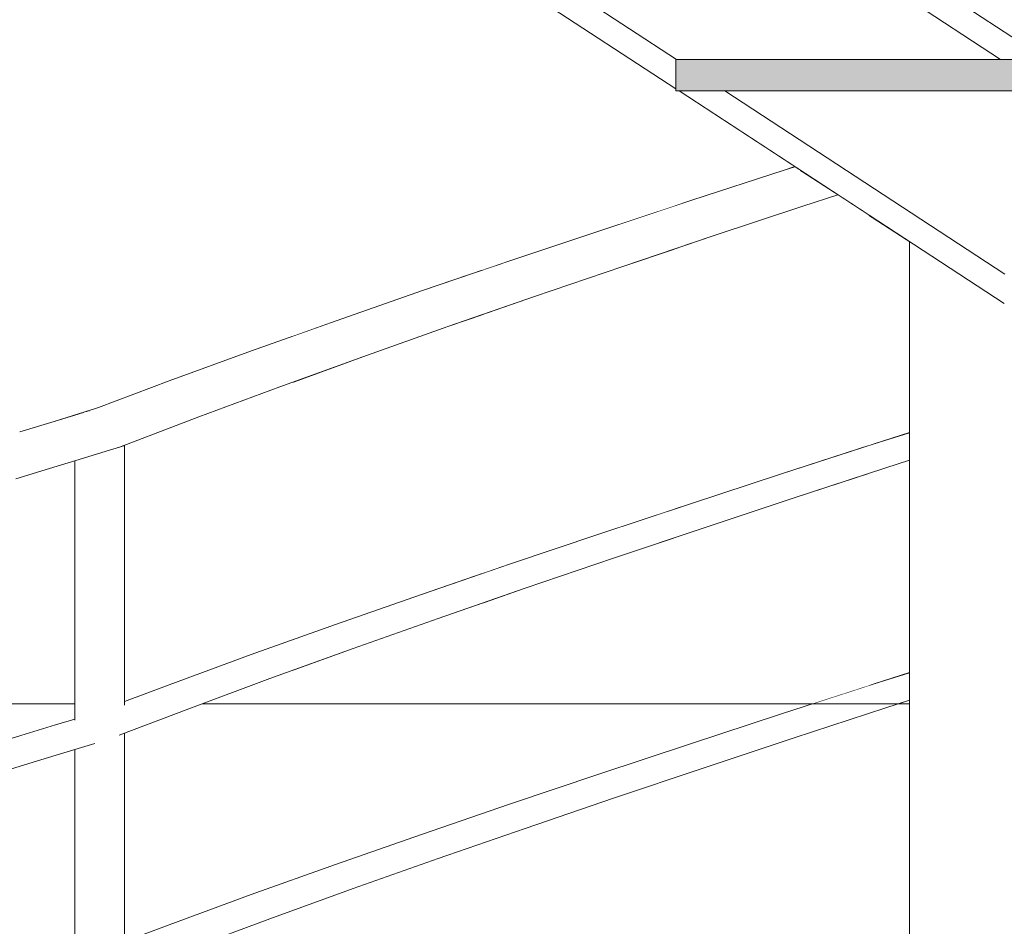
# Model space of a CAD drawing. Header units: millimetres. Extents: x 67877 to 166263, y -957 to 33454.
# Tile 49 of 98: x 81058 to 81838, y 10750 to 11467. Entities that reach past the tile are written whole.
import ezdxf

# ---------------------------------------------------------------- set-up
doc = ezdxf.new("R2010")
doc.units = ezdxf.units.MM
doc.linetypes.add('Wipeout_Contour', pattern=[1000, 0, -1000])
for name, color, linetype, lineweight in [('0_Nr_pióra__1', 7, 'Continuous', 13), ('0_Nr_pióra__103', 7, 'Continuous', 5), ('inw_schody zewnętrzne_Nr_pióra__103', 7, 'Continuous', 5)]:
    doc.layers.add(name, color=color, linetype=linetype, lineweight=lineweight)
doc.layers.add('inw_schody zewnętrzne', color=7, linetype='Continuous')

msp = doc.modelspace()

# ---------------------------------------------------------------- linework, layer by layer
at = {"layer": '0_Nr_pióra__103', "linetype": 'Continuous'}
for p, q in [((81256.492, 10755.823), (81322.377, 10779.661)), ((81176.778, 10751.023), (81241.688, 10774.861)), ((81192.285, 10731.984), (81256.492, 10755.823)), ((81141.464, 10737.652), (81176.778, 10751.023))]:
    msp.add_line(p, q, dxfattribs=at)
at = {"layer": 'inw_schody zewnętrzne_Nr_pióra__103', "linetype": 'Continuous'}
msp.add_line((81102.179, 10926.011), (80984.176, 10926.011), dxfattribs=at)

# ---------------------------------------------------------------- wipeouts: each hides what was drawn before it
at = {"linetype": 'Wipeout_Contour', "ltscale": 2308060.80028628}
msp.add_wipeout([(81032.664, 10892.694), (81044.798, 10892.694), (81071.228, 10900.92)], dxfattribs=at)
at = {"linetype": 'Wipeout_Contour', "ltscale": 2308918.766593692}
msp.add_wipeout([(81308.31, 10798.7), (81316.834, 10798.7), (81384.12, 10822.538)], dxfattribs=at)
at = {"linetype": 'Wipeout_Contour', "ltscale": 5387519.588729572}
msp.add_wipeout([(81317.816, 11582.705), (81274.472, 11611.045), (81274.472, 10926.011), (81424.357, 10926.011), (81424.357, 11513.044), (81320.407, 11581.011), (81317.816, 11581.011)], dxfattribs=at).dxf.layer = 'inw_schody zewnętrzne'

# ---------------------------------------------------------------- next in the draw order: wipeouts: each hides what was drawn before it
at = {"linetype": 'Wipeout_Contour', "ltscale": 2308075.162788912}
msp.add_wipeout([(81059.444, 10900.92), (81032.664, 10892.694), (81071.228, 10900.92)], dxfattribs=at)
at = {"linetype": 'Wipeout_Contour', "ltscale": 2308977.886158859}
msp.add_wipeout([(81308.31, 10798.7), (81384.12, 10822.538), (81376.488, 10822.538)], dxfattribs=at)
at = {"linetype": 'Wipeout_Contour', "ltscale": 3079230.52561231}
msp.add_wipeout([(81424.357, 10926.011), (81576.547, 10926.011), (81576.547, 11413.535), (81424.357, 11513.044)], dxfattribs=at).dxf.layer = 'inw_schody zewnętrzne'

# ---------------------------------------------------------------- next in the draw order: linework, layer by layer
at = {"layer": '0_Nr_pióra__103', "linetype": 'Continuous'}
msp.add_line((81241.688, 10774.861), (81308.31, 10798.7), dxfattribs=at)
at = {"layer": 'inw_schody zewnętrzne_Nr_pióra__103', "linetype": 'Continuous'}
msp.add_line((81424.357, 10926.011), (81274.472, 10926.011), dxfattribs=at)

# ---------------------------------------------------------------- next in the draw order: wipeouts: each hides what was drawn before it
at = {"linetype": 'Wipeout_Contour', "ltscale": 2308080.424977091}
msp.add_wipeout([(81075.111, 10881.506), (81044.798, 10892.694), (81048.618, 10873.28)], dxfattribs=at)
at = {"linetype": 'Wipeout_Contour', "ltscale": 2308999.476494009}
msp.add_wipeout([(81316.834, 10798.7), (81389.783, 10803.499), (81384.12, 10822.538)], dxfattribs=at)
at = {"linetype": 'Wipeout_Contour', "ltscale": 5389506.366283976}
msp.add_wipeout([(81576.547, 10926.011), (81730.391, 10926.011), (81730.391, 11312.945), (81580.406, 11411.011), (81577.816, 11411.011), (81577.816, 11412.705), (81576.547, 11413.535)], dxfattribs=at).dxf.layer = 'inw_schody zewnętrzne'

# ---------------------------------------------------------------- next in the draw order: linework, layer by layer
at = {"layer": 'inw_schody zewnętrzne_Nr_pióra__103', "linetype": 'Continuous'}
msp.add_line((81576.547, 10926.011), (81424.357, 10926.011), dxfattribs=at)

# ---------------------------------------------------------------- next in the draw order: wipeouts: each hides what was drawn before it
at = {"linetype": 'Wipeout_Contour', "ltscale": 3848962.256272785}
msp.add_wipeout([(81320.407, 11581.011), (81577.816, 11412.705), (81577.816, 11436.011), (81578.352, 11436.011), (81356.587, 11581.011)], dxfattribs=at)
at = {"linetype": 'Wipeout_Contour', "ltscale": 2308102.577539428}
msp.add_wipeout([(81071.228, 10900.92), (81044.798, 10892.694), (81075.111, 10881.506)], dxfattribs=at)
at = {"linetype": 'Wipeout_Contour', "ltscale": 2309123.63086321}
msp.add_wipeout([(81452.781, 10846.376), (81376.488, 10822.538), (81384.12, 10822.538)], dxfattribs=at)
at = {"linetype": 'Wipeout_Contour', "ltscale": 3080211.510682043}
msp.add_wipeout([(81762.816, 11291.744), (81730.391, 11312.945), (81730.391, 10926.011), (81762.816, 10926.011)], dxfattribs=at).dxf.layer = 'inw_schody zewnętrzne'

# ---------------------------------------------------------------- next in the draw order: wipeouts: each hides what was drawn before it
at = {"linetype": 'Wipeout_Contour', "ltscale": 3849509.45230518}
msp.add_wipeout([(81592.816, 11581.011), (81356.587, 11581.011), (81578.352, 11436.011), (81834.908, 11436.011), (81592.816, 11594.302)], dxfattribs=at)
at = {"linetype": 'Wipeout_Contour', "ltscale": 3850252.746304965}
msp.add_wipeout([(81616.587, 11411.011), (81580.406, 11411.011), (81837.816, 11242.705), (81837.816, 11266.011), (81838.352, 11266.011)], dxfattribs=at)
at = {"linetype": 'Wipeout_Contour', "ltscale": 2308141.13037368}
msp.add_wipeout([(81059.444, 10900.92), (81071.228, 10900.92), (81098.084, 10909.146)], dxfattribs=at)
at = {"linetype": 'Wipeout_Contour', "ltscale": 2309185.010536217}
msp.add_wipeout([(81446.058, 10846.376), (81376.488, 10822.538), (81452.781, 10846.376)], dxfattribs=at)

# ---------------------------------------------------------------- next in the draw order: linework, layer by layer
at = {"layer": '0_Nr_pióra__103', "linetype": 'Continuous'}
msp.add_line((81308.31, 10798.7), (81376.488, 10822.538), dxfattribs=at)

# ---------------------------------------------------------------- next in the draw order: wipeouts: each hides what was drawn before it
at = {"linetype": 'Wipeout_Contour', "ltscale": 3850799.903049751}
msp.add_wipeout([(81852.816, 11411.011), (81616.587, 11411.011), (81838.352, 11266.011), (82094.908, 11266.011), (81852.816, 11424.302)], dxfattribs=at)
at = {"linetype": 'Wipeout_Contour', "ltscale": 2308156.255049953}
msp.add_wipeout([(81059.444, 10900.92), (81098.084, 10909.146), (81086.656, 10909.146)], dxfattribs=at)
at = {"linetype": 'Wipeout_Contour', "ltscale": 2309142.333346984}
msp.add_wipeout([(81458.551, 10827.337), (81384.12, 10822.538), (81389.783, 10803.499)], dxfattribs=at)

# ---------------------------------------------------------------- next in the draw order: linework, layer by layer
at = {"layer": '0_Nr_pióra__103', "linetype": 'Continuous'}
for p, q in [((81032.664, 10892.694), (81059.444, 10900.92)), ((81322.377, 10779.661), (81389.783, 10803.499))]:
    msp.add_line(p, q, dxfattribs=at)

# ---------------------------------------------------------------- next in the draw order: wipeouts: each hides what was drawn before it
at = {"linetype": 'Wipeout_Contour', "ltscale": 13091125.81737819}
msp.add_wipeout([(81072.816, 11957.959), (81072.816, 11934.302), (81314.908, 11776.011), (81332.816, 11776.011), (81332.816, 11764.302), (81574.908, 11606.011), (81592.816, 11606.011), (81592.816, 11594.302), (81834.908, 11436.011), (81852.816, 11436.011), (81852.816, 11424.302), (82094.908, 11266.011), (82112.816, 11266.011), (82112.816, 11254.302), (82354.908, 11096.011), (82372.816, 11096.011), (82372.816, 11107.959)], dxfattribs=at)
at = {"linetype": 'Wipeout_Contour', "ltscale": 2308160.518460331}
msp.add_wipeout([(81071.228, 10900.92), (81075.111, 10881.506), (81102.028, 10889.732)], dxfattribs=at)
at = {"linetype": 'Wipeout_Contour', "ltscale": 2309204.918913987}
msp.add_wipeout([(81452.781, 10846.376), (81384.12, 10822.538), (81458.551, 10827.337)], dxfattribs=at)

# ---------------------------------------------------------------- next in the draw order: hatches: boundary and pattern name
at = {"layer": '0_Nr_pióra__1', "linetype": 'Continuous'}
msp.add_hatch(color=256, dxfattribs=at).paths.add_polyline_path([(81852.816, 11411.011), (81852.816, 11436.011), (81577.816, 11436.011), (81577.816, 11411.011)])

# ---------------------------------------------------------------- next in the draw order: linework, layer by layer
at = {"layer": '0_Nr_pióra__103', "linetype": 'Continuous'}
for p, q in [((81834.908, 11436.011), (81592.816, 11594.302)), ((81577.816, 11412.705), (81320.406, 11581.011)), ((81578.352, 11436.011), (81356.587, 11581.011)), ((81577.816, 11436.011), (81577.816, 11411.011)), ((81852.816, 11436.011), (81577.816, 11436.011)), ((81852.816, 11411.011), (81577.816, 11411.011)), ((81048.618, 10873.28), (81075.111, 10881.506))]:
    msp.add_line(p, q, dxfattribs=at)

# ---------------------------------------------------------------- next in the draw order: wipeouts: each hides what was drawn before it
at = {"linetype": 'Wipeout_Contour', "ltscale": 2308077.053077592}
msp.add_wipeout([(81031.541, 11132.987), (81049.741, 11132.987), (81076.116, 11141.213)], dxfattribs=at)
at = {"linetype": 'Wipeout_Contour', "ltscale": 2308323.722904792}
msp.add_wipeout([(81133.901, 11129.899), (81133.906, 11127.863), (81136.089, 11128.52)], dxfattribs=at)
at = {"linetype": 'Wipeout_Contour', "ltscale": 2308183.034307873}
msp.add_wipeout([(81071.228, 10900.92), (81102.028, 10889.732), (81098.084, 10909.146)], dxfattribs=at)
at = {"linetype": 'Wipeout_Contour', "ltscale": 2309332.476784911}
msp.add_wipeout([(81446.058, 10846.376), (81452.781, 10846.376), (81522.654, 10870.214)], dxfattribs=at)

# ---------------------------------------------------------------- next in the draw order: wipeouts: each hides what was drawn before it
at = {"linetype": 'Wipeout_Contour', "ltscale": 2308085.655460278}
msp.add_wipeout([(81058.44, 11141.213), (81031.541, 11132.987), (81076.116, 11141.213)], dxfattribs=at)
at = {"linetype": 'Wipeout_Contour', "ltscale": 3077773.177008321}
msp.add_wipeout([(81137.514, 11129.042), (81136.597, 11129.042), (81137.166, 10918.071), (81138.242, 11129.32)], dxfattribs=at)
at = {"linetype": 'Wipeout_Contour', "ltscale": 3077627.650086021}
msp.add_wipeout([(81108.367, 10913.755), (81086.656, 10909.146), (81098.084, 10909.146), (81118.022, 10915.149)], dxfattribs=at)
at = {"linetype": 'Wipeout_Contour', "ltscale": 2309395.969866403}
msp.add_wipeout([(81446.058, 10846.376), (81522.654, 10870.214), (81516.856, 10870.214)], dxfattribs=at)

# ---------------------------------------------------------------- next in the draw order: linework, layer by layer
at = {"layer": '0_Nr_pióra__103', "linetype": 'Continuous'}
msp.add_line((81376.488, 10822.538), (81446.058, 10846.376), dxfattribs=at)

# ---------------------------------------------------------------- next in the draw order: wipeouts: each hides what was drawn before it
at = {"linetype": 'Wipeout_Contour', "ltscale": 2308106.416065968}
msp.add_wipeout([(81081.941, 11112.092), (81049.741, 11132.987), (81055.472, 11103.866)], dxfattribs=at)
at = {"linetype": 'Wipeout_Contour', "ltscale": 3077779.55056985}
msp.add_wipeout([(81137.186, 10921.966), (81141.464, 10924.914), (81141.464, 11130.551), (81138.242, 11129.32)], dxfattribs=at)
at = {"linetype": 'Wipeout_Contour', "ltscale": 3077615.564608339}
msp.add_wipeout([(81086.656, 10909.146), (81108.367, 10913.755), (81102.179, 10912.848), (81102.179, 10913.774)], dxfattribs=at)
at = {"linetype": 'Wipeout_Contour', "ltscale": 2309350.456764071}
msp.add_wipeout([(81452.781, 10846.376), (81458.551, 10827.337), (81528.517, 10851.176)], dxfattribs=at)

# ---------------------------------------------------------------- next in the draw order: linework, layer by layer
at = {"layer": '0_Nr_pióra__103', "linetype": 'Continuous'}
for p, q in [((81059.444, 10900.92), (81086.656, 10909.146)), ((81389.783, 10803.499), (81458.551, 10827.337))]:
    msp.add_line(p, q, dxfattribs=at)

# ---------------------------------------------------------------- next in the draw order: wipeouts: each hides what was drawn before it
at = {"linetype": 'Wipeout_Contour', "ltscale": 2308126.822693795}
msp.add_wipeout([(81076.116, 11141.213), (81049.741, 11132.987), (81081.941, 11112.092)], dxfattribs=at)
at = {"linetype": 'Wipeout_Contour', "ltscale": 3077825.228384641}
msp.add_wipeout([(81137.186, 10921.966), (81187.023, 10941.023), (81141.464, 10926.188), (81141.464, 10924.914)], dxfattribs=at)
at = {"linetype": 'Wipeout_Contour', "ltscale": 3077652.017506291}
msp.add_wipeout([(81098.084, 10909.146), (81102.028, 10889.732), (81118.021, 10894.54), (81118.044, 10902.014)], dxfattribs=at)
at = {"linetype": 'Wipeout_Contour', "ltscale": 2309414.148412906}
msp.add_wipeout([(81452.781, 10846.376), (81528.517, 10851.176), (81522.654, 10870.214)], dxfattribs=at)

# ---------------------------------------------------------------- next in the draw order: linework, layer by layer
at = {"layer": '0_Nr_pióra__103', "linetype": 'Continuous'}
for p, q in [((81075.111, 10881.506), (81102.028, 10889.732)), ((81102.028, 10889.732), (81118.021, 10894.54)), ((81102.179, 10722.848), (81102.179, 10889.778))]:
    msp.add_line(p, q, dxfattribs=at)

# ---------------------------------------------------------------- next in the draw order: wipeouts: each hides what was drawn before it
at = {"linetype": 'Wipeout_Contour', "ltscale": 2308157.396088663}
msp.add_wipeout([(81058.44, 11141.213), (81076.116, 11141.213), (81102.913, 11149.439)], dxfattribs=at)
at = {"linetype": 'Wipeout_Contour', "ltscale": 3077864.451319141}
msp.add_wipeout([(81141.464, 10927.652), (81141.464, 10926.188), (81187.023, 10941.023), (81176.778, 10941.023)], dxfattribs=at)
at = {"linetype": 'Wipeout_Contour', "ltscale": 2308379.650617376}
msp.add_wipeout([(81137.166, 10918.071), (81137.212, 10900.966), (81192.285, 10921.984)], dxfattribs=at)
at = {"linetype": 'Wipeout_Contour', "ltscale": 2308245.990152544}
msp.add_wipeout([(81098.084, 10909.146), (81118.044, 10902.014), (81118.022, 10915.149)], dxfattribs=at)
at = {"linetype": 'Wipeout_Contour', "ltscale": 2309544.810664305}
msp.add_wipeout([(81516.856, 10870.214), (81522.654, 10870.214), (81593.572, 10894.052)], dxfattribs=at)

# ---------------------------------------------------------------- next in the draw order: linework, layer by layer
at = {"layer": '0_Nr_pióra__103', "linetype": 'Continuous'}
for p, q in [((81086.656, 10909.146), (81102.179, 10913.774)), ((81141.464, 10734.914), (81141.464, 10902.588))]:
    msp.add_line(p, q, dxfattribs=at)

# ---------------------------------------------------------------- next in the draw order: wipeouts: each hides what was drawn before it
at = {"linetype": 'Wipeout_Contour', "ltscale": 2308166.933705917}
msp.add_wipeout([(81058.44, 11141.213), (81102.913, 11149.439), (81085.772, 11149.439)], dxfattribs=at)
at = {"linetype": 'Wipeout_Contour', "ltscale": 3077870.898982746}
msp.add_wipeout([(81137.186, 10921.966), (81137.166, 10918.071), (81192.285, 10921.984), (81187.023, 10941.023)], dxfattribs=at)
at = {"linetype": 'Wipeout_Contour', "ltscale": 2308266.702333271}
msp.add_wipeout([(81118.085, 10915.158), (81118.022, 10915.149), (81118.044, 10902.014)], dxfattribs=at)
at = {"linetype": 'Wipeout_Contour', "ltscale": 2309610.265262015}
msp.add_wipeout([(81588.714, 10894.052), (81516.856, 10870.214), (81593.572, 10894.052)], dxfattribs=at)

# ---------------------------------------------------------------- next in the draw order: linework, layer by layer
at = {"layer": '0_Nr_pióra__103', "linetype": 'Continuous'}
for p, q in [((81141.464, 10924.914), (81141.464, 11130.551)), ((81446.058, 10846.376), (81516.856, 10870.214))]:
    msp.add_line(p, q, dxfattribs=at)

# ---------------------------------------------------------------- next in the draw order: wipeouts: each hides what was drawn before it
at = {"linetype": 'Wipeout_Contour', "ltscale": 2308186.407770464}
msp.add_wipeout([(81076.116, 11141.213), (81081.941, 11112.092), (81108.83, 11120.318)], dxfattribs=at)
at = {"linetype": 'Wipeout_Contour', "ltscale": 2308528.828520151}
msp.add_wipeout([(81176.778, 10941.023), (81187.023, 10941.023), (81251.083, 10964.861)], dxfattribs=at)
at = {"linetype": 'Wipeout_Contour', "ltscale": 2309562.024647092}
msp.add_wipeout([(81599.515, 10875.014), (81522.654, 10870.214), (81528.517, 10851.176)], dxfattribs=at)

# ---------------------------------------------------------------- next in the draw order: linework, layer by layer
at = {"layer": '0_Nr_pióra__103', "linetype": 'Continuous'}
for p, q in [((81055.472, 11103.866), (81081.941, 11112.092)), ((81458.551, 10827.337), (81528.517, 10851.176))]:
    msp.add_line(p, q, dxfattribs=at)

# ---------------------------------------------------------------- next in the draw order: wipeouts: each hides what was drawn before it
at = {"linetype": 'Wipeout_Contour', "ltscale": 2308207.144100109}
msp.add_wipeout([(81076.116, 11141.213), (81108.83, 11120.318), (81102.913, 11149.439)], dxfattribs=at)
at = {"linetype": 'Wipeout_Contour', "ltscale": 2308583.016284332}
msp.add_wipeout([(81176.778, 10941.023), (81251.083, 10964.861), (81241.688, 10964.861)], dxfattribs=at)
at = {"linetype": 'Wipeout_Contour', "ltscale": 2309626.670283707}
msp.add_wipeout([(81522.654, 10870.214), (81599.515, 10875.014), (81593.572, 10894.052)], dxfattribs=at)

# ---------------------------------------------------------------- next in the draw order: linework, layer by layer
at = {"layer": '0_Nr_pióra__103', "linetype": 'Continuous'}
msp.add_line((81141.464, 10927.652), (81176.778, 10941.023), dxfattribs=at)

# ---------------------------------------------------------------- next in the draw order: wipeouts: each hides what was drawn before it
at = {"linetype": 'Wipeout_Contour', "ltscale": 3077643.352281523}
msp.add_wipeout([(81085.772, 11149.439), (81102.913, 11149.439), (81123.518, 11155.654), (81104.326, 11152.876)], dxfattribs=at)
at = {"linetype": 'Wipeout_Contour', "ltscale": 2308549.41271377}
msp.add_wipeout([(81187.023, 10941.023), (81192.285, 10921.984), (81256.492, 10945.823)], dxfattribs=at)
at = {"linetype": 'Wipeout_Contour', "ltscale": 2309760.13055203}
msp.add_wipeout([(81665.369, 10917.891), (81588.714, 10894.052), (81593.572, 10894.052)], dxfattribs=at)

# ---------------------------------------------------------------- next in the draw order: linework, layer by layer
at = {"layer": '0_Nr_pióra__103', "linetype": 'Continuous'}
msp.add_line((81137.212, 10900.966), (81192.285, 10921.984), dxfattribs=at)
at = {"layer": 'inw_schody zewnętrzne_Nr_pióra__103', "linetype": 'Continuous'}
msp.add_line((81274.472, 10926.011), (81203.131, 10926.011), dxfattribs=at)

# ---------------------------------------------------------------- next in the draw order: wipeouts: each hides what was drawn before it
at = {"linetype": 'Wipeout_Contour', "ltscale": 3847037.020904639}
msp.add_wipeout([(81109.693, 11156.548), (81085.772, 11149.439), (81104.326, 11152.876), (81102.179, 11152.562), (81102.179, 11152.669)], dxfattribs=at)
at = {"linetype": 'Wipeout_Contour', "ltscale": 2308607.805746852}
msp.add_wipeout([(81187.023, 10941.023), (81256.492, 10945.823), (81251.083, 10964.861)], dxfattribs=at)
at = {"linetype": 'Wipeout_Contour', "ltscale": 2309827.389938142}
msp.add_wipeout([(81661.462, 10917.891), (81588.714, 10894.052), (81665.369, 10917.891)], dxfattribs=at)

# ---------------------------------------------------------------- next in the draw order: linework, layer by layer
at = {"layer": '0_Nr_pióra__103', "linetype": 'Continuous'}
for p, q in [((81058.44, 11141.213), (81085.772, 11149.439)), ((81516.856, 10870.214), (81588.714, 10894.052))]:
    msp.add_line(p, q, dxfattribs=at)

# ---------------------------------------------------------------- next in the draw order: wipeouts: each hides what was drawn before it
at = {"linetype": 'Wipeout_Contour', "ltscale": 2308266.247500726}
msp.add_wipeout([(81113.454, 11157.666), (81110.472, 11156.779), (81121.822, 11157.666)], dxfattribs=at)
at = {"linetype": 'Wipeout_Contour', "ltscale": 3077684.449476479}
msp.add_wipeout([(81102.913, 11149.439), (81108.83, 11120.318), (81123.501, 11124.732), (81123.545, 11136.43)], dxfattribs=at)
at = {"linetype": 'Wipeout_Contour', "ltscale": 2308724.304483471}
msp.add_wipeout([(81241.688, 10964.861), (81251.083, 10964.861), (81316.834, 10988.7)], dxfattribs=at)
at = {"linetype": 'Wipeout_Contour', "ltscale": 2309776.536805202}
msp.add_wipeout([(81671.377, 10898.852), (81593.572, 10894.052), (81599.515, 10875.014)], dxfattribs=at)

# ---------------------------------------------------------------- next in the draw order: linework, layer by layer
at = {"layer": '0_Nr_pióra__103', "linetype": 'Continuous'}
for p, q in [((81108.83, 11120.318), (81123.501, 11124.732)), ((81123.501, 11124.732), (81138.242, 11129.32)), ((81081.941, 11112.092), (81108.83, 11120.318)), ((81102.179, 10912.848), (81102.179, 11118.284)), ((81528.517, 10851.176), (81599.515, 10875.014))]:
    msp.add_line(p, q, dxfattribs=at)

# ---------------------------------------------------------------- next in the draw order: wipeouts: each hides what was drawn before it
at = {"linetype": 'Wipeout_Contour', "ltscale": 2308269.406289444}
msp.add_wipeout([(81123.518, 11155.654), (81102.913, 11149.439), (81123.545, 11136.43)], dxfattribs=at)
at = {"linetype": 'Wipeout_Contour', "ltscale": 2308781.02877124}
msp.add_wipeout([(81241.688, 10964.861), (81316.834, 10988.7), (81308.31, 10988.7)], dxfattribs=at)
at = {"linetype": 'Wipeout_Contour', "ltscale": 2309841.982062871}
msp.add_wipeout([(81665.369, 10917.891), (81593.572, 10894.052), (81671.377, 10898.852)], dxfattribs=at)

# ---------------------------------------------------------------- next in the draw order: linework, layer by layer
at = {"layer": '0_Nr_pióra__103', "linetype": 'Continuous'}
msp.add_line((81176.778, 10941.023), (81241.688, 10964.861), dxfattribs=at)

# ---------------------------------------------------------------- next in the draw order: wipeouts: each hides what was drawn before it
at = {"linetype": 'Wipeout_Contour', "ltscale": 3077702.928756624}
msp.add_wipeout([(81111.858, 11157.666), (81121.822, 11157.666), (81128.099, 11161.773), (81113.811, 11159.015)], dxfattribs=at)
at = {"linetype": 'Wipeout_Contour', "ltscale": 2308744.305902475}
msp.add_wipeout([(81251.083, 10964.861), (81256.492, 10945.823), (81322.377, 10969.661)], dxfattribs=at)
at = {"linetype": 'Wipeout_Contour', "ltscale": 2309977.92734788}
msp.add_wipeout([(81661.462, 10917.891), (81665.369, 10917.891), (81737.873, 10941.729)], dxfattribs=at)

# ---------------------------------------------------------------- next in the draw order: linework, layer by layer
at = {"layer": '0_Nr_pióra__103', "linetype": 'Continuous'}
msp.add_line((81192.285, 10921.984), (81256.492, 10945.823), dxfattribs=at)

# ---------------------------------------------------------------- next in the draw order: wipeouts: each hides what was drawn before it
at = {"linetype": 'Wipeout_Contour', "ltscale": 3077843.313976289}
msp.add_wipeout([(81176.848, 11181.504), (81120.854, 11160.375), (81125.653, 11161.301), (81192.215, 11181.504)], dxfattribs=at)
at = {"linetype": 'Wipeout_Contour', "ltscale": 2308804.244152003}
msp.add_wipeout([(81251.083, 10964.861), (81322.377, 10969.661), (81316.834, 10988.7)], dxfattribs=at)
at = {"linetype": 'Wipeout_Contour', "ltscale": 2310046.830366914}
msp.add_wipeout([(81661.462, 10917.891), (81737.873, 10941.729), (81734.926, 10941.729)], dxfattribs=at)

# ---------------------------------------------------------------- next in the draw order: linework, layer by layer
at = {"layer": '0_Nr_pióra__103', "linetype": 'Continuous'}
for p, q in [((81085.772, 11149.439), (81120.854, 11160.375)), ((81588.714, 10894.052), (81661.462, 10917.891))]:
    msp.add_line(p, q, dxfattribs=at)

# ---------------------------------------------------------------- next in the draw order: wipeouts: each hides what was drawn before it
at = {"linetype": 'Wipeout_Contour', "ltscale": 2308546.780512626}
msp.add_wipeout([(81176.848, 11181.504), (81192.215, 11181.504), (81256.136, 11205.342)], dxfattribs=at)
at = {"linetype": 'Wipeout_Contour', "ltscale": 2308924.719989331}
msp.add_wipeout([(81308.31, 10988.7), (81316.834, 10988.7), (81384.12, 11012.538)], dxfattribs=at)
at = {"linetype": 'Wipeout_Contour', "ltscale": 2309993.485941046}
msp.add_wipeout([(81665.369, 10917.891), (81671.377, 10898.852), (81743.933, 10922.69)], dxfattribs=at)

# ---------------------------------------------------------------- next in the draw order: linework, layer by layer
at = {"layer": '0_Nr_pióra__103', "linetype": 'Continuous'}
msp.add_line((81599.515, 10875.014), (81671.377, 10898.852), dxfattribs=at)

# ---------------------------------------------------------------- next in the draw order: wipeouts: each hides what was drawn before it
at = {"linetype": 'Wipeout_Contour', "ltscale": 2308596.246742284}
msp.add_wipeout([(81176.848, 11181.504), (81256.136, 11205.342), (81242.043, 11205.342)], dxfattribs=at)
at = {"linetype": 'Wipeout_Contour', "ltscale": 2308983.845533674}
msp.add_wipeout([(81308.31, 10988.7), (81384.12, 11012.538), (81376.488, 11012.538)], dxfattribs=at)
at = {"linetype": 'Wipeout_Contour', "ltscale": 2310059.574598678}
msp.add_wipeout([(81665.369, 10917.891), (81743.933, 10922.69), (81737.873, 10941.729)], dxfattribs=at)

# ---------------------------------------------------------------- next in the draw order: linework, layer by layer
at = {"layer": '0_Nr_pióra__103', "linetype": 'Continuous'}
for p, q in [((81120.854, 11160.375), (81176.848, 11181.504)), ((81241.688, 10964.861), (81308.31, 10988.7))]:
    msp.add_line(p, q, dxfattribs=at)
at = {"layer": 'inw_schody zewnętrzne_Nr_pióra__103', "linetype": 'Continuous'}
msp.add_line((81730.391, 10926.011), (81576.547, 10926.011), dxfattribs=at)

# ---------------------------------------------------------------- next in the draw order: wipeouts: each hides what was drawn before it
at = {"linetype": 'Wipeout_Contour', "ltscale": 2308577.626700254}
msp.add_wipeout([(81192.215, 11181.504), (81200.108, 11152.946), (81264.249, 11176.784)], dxfattribs=at)
at = {"linetype": 'Wipeout_Contour', "ltscale": 2308944.090622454}
msp.add_wipeout([(81316.834, 10988.7), (81322.377, 10969.661), (81389.783, 10993.499)], dxfattribs=at)
at = {"linetype": 'Wipeout_Contour', "ltscale": 3080216.193565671}
msp.add_wipeout([(81734.926, 10941.729), (81737.873, 10941.729), (81762.816, 10949.869), (81762.816, 10950.478)], dxfattribs=at)

# ---------------------------------------------------------------- next in the draw order: linework, layer by layer
at = {"layer": '0_Nr_pióra__103', "linetype": 'Continuous'}
for p, q in [((81137.514, 11129.042), (81200.108, 11152.946)), ((81256.492, 10945.823), (81322.377, 10969.661))]:
    msp.add_line(p, q, dxfattribs=at)

# ---------------------------------------------------------------- next in the draw order: wipeouts: each hides what was drawn before it
at = {"linetype": 'Wipeout_Contour', "ltscale": 2308633.433386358}
msp.add_wipeout([(81192.215, 11181.504), (81264.249, 11176.784), (81256.136, 11205.342)], dxfattribs=at)
at = {"linetype": 'Wipeout_Contour', "ltscale": 2309005.430916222}
msp.add_wipeout([(81316.834, 10988.7), (81389.783, 10993.499), (81384.12, 11012.538)], dxfattribs=at)
at = {"linetype": 'Wipeout_Contour', "ltscale": 2310173.516734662}
msp.add_wipeout([(81734.926, 10941.729), (81762.816, 10950.478), (81762.816, 10950.712)], dxfattribs=at)

# ---------------------------------------------------------------- next in the draw order: wipeouts: each hides what was drawn before it
at = {"linetype": 'Wipeout_Contour', "ltscale": 2308742.27784868}
msp.add_wipeout([(81242.043, 11205.342), (81256.136, 11205.342), (81321.737, 11229.18)], dxfattribs=at)
at = {"linetype": 'Wipeout_Contour', "ltscale": 2309129.601383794}
msp.add_wipeout([(81376.488, 11012.538), (81384.12, 11012.538), (81452.781, 11036.376)], dxfattribs=at)
at = {"linetype": 'Wipeout_Contour', "ltscale": 3080224.56973652}
msp.add_wipeout([(81737.873, 10941.729), (81743.933, 10922.69), (81762.816, 10928.85), (81762.816, 10943.242)], dxfattribs=at)

# ---------------------------------------------------------------- next in the draw order: linework, layer by layer
at = {"layer": '0_Nr_pióra__103', "linetype": 'Continuous'}
for p, q in [((81743.933, 10922.69), (81762.816, 10928.85)), ((81671.377, 10898.852), (81743.933, 10922.69))]:
    msp.add_line(p, q, dxfattribs=at)
at = {"layer": 'inw_schody zewnętrzne_Nr_pióra__103', "linetype": 'Continuous'}
msp.add_line((81762.816, 10926.011), (81730.391, 10926.011), dxfattribs=at)

# ---------------------------------------------------------------- next in the draw order: wipeouts: each hides what was drawn before it
at = {"linetype": 'Wipeout_Contour', "ltscale": 2308794.695773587}
msp.add_wipeout([(81242.043, 11205.342), (81321.737, 11229.18), (81308.95, 11229.18)], dxfattribs=at)
at = {"linetype": 'Wipeout_Contour', "ltscale": 2309190.987029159}
msp.add_wipeout([(81446.058, 11036.376), (81376.488, 11012.538), (81452.781, 11036.376)], dxfattribs=at)
at = {"linetype": 'Wipeout_Contour', "ltscale": 2310176.370961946}
msp.add_wipeout([(81737.873, 10941.729), (81762.816, 10943.242), (81762.816, 10949.869)], dxfattribs=at)

# ---------------------------------------------------------------- next in the draw order: linework, layer by layer
at = {"layer": '0_Nr_pióra__103', "linetype": 'Continuous'}
for p, q in [((81176.848, 11181.504), (81242.043, 11205.342)), ((81308.31, 10988.7), (81376.488, 11012.538)), ((81734.926, 10941.729), (81762.816, 10950.712)), ((81661.462, 10917.891), (81734.926, 10941.729))]:
    msp.add_line(p, q, dxfattribs=at)

# ---------------------------------------------------------------- next in the draw order: wipeouts: each hides what was drawn before it
at = {"linetype": 'Wipeout_Contour', "ltscale": 2308772.252152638}
msp.add_wipeout([(81256.136, 11205.342), (81264.249, 11176.784), (81330.05, 11200.622)], dxfattribs=at)
at = {"linetype": 'Wipeout_Contour', "ltscale": 2309148.294617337}
msp.add_wipeout([(81458.551, 11017.337), (81384.12, 11012.538), (81389.783, 10993.499)], dxfattribs=at)

# ---------------------------------------------------------------- next in the draw order: linework, layer by layer
at = {"layer": '0_Nr_pióra__103', "linetype": 'Continuous'}
for p, q in [((81200.108, 11152.946), (81264.249, 11176.784)), ((81322.377, 10969.661), (81389.783, 10993.499))]:
    msp.add_line(p, q, dxfattribs=at)

# ---------------------------------------------------------------- next in the draw order: wipeouts: each hides what was drawn before it
at = {"linetype": 'Wipeout_Contour', "ltscale": 2308829.519126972}
msp.add_wipeout([(81256.136, 11205.342), (81330.05, 11200.622), (81321.737, 11229.18)], dxfattribs=at)
at = {"linetype": 'Wipeout_Contour', "ltscale": 2309210.890458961}
msp.add_wipeout([(81452.781, 11036.376), (81384.12, 11012.538), (81458.551, 11017.337)], dxfattribs=at)

# ---------------------------------------------------------------- next in the draw order: wipeouts: each hides what was drawn before it
at = {"linetype": 'Wipeout_Contour', "ltscale": 2308942.690367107}
msp.add_wipeout([(81308.95, 11229.18), (81321.737, 11229.18), (81388.86, 11253.018)], dxfattribs=at)
at = {"linetype": 'Wipeout_Contour', "ltscale": 2309338.464417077}
msp.add_wipeout([(81446.058, 11036.376), (81452.781, 11036.376), (81522.654, 11060.214)], dxfattribs=at)

# ---------------------------------------------------------------- next in the draw order: wipeouts: each hides what was drawn before it
at = {"linetype": 'Wipeout_Contour', "ltscale": 2308997.934943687}
msp.add_wipeout([(81308.95, 11229.18), (81388.86, 11253.018), (81377.411, 11253.018)], dxfattribs=at)
at = {"linetype": 'Wipeout_Contour', "ltscale": 2309401.963464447}
msp.add_wipeout([(81446.058, 11036.376), (81522.654, 11060.214), (81516.856, 11060.214)], dxfattribs=at)

# ---------------------------------------------------------------- next in the draw order: linework, layer by layer
at = {"layer": '0_Nr_pióra__103', "linetype": 'Continuous'}
for p, q in [((81242.043, 11205.342), (81308.95, 11229.18)), ((81376.488, 11012.538), (81446.058, 11036.376))]:
    msp.add_line(p, q, dxfattribs=at)

# ---------------------------------------------------------------- next in the draw order: wipeouts: each hides what was drawn before it
at = {"linetype": 'Wipeout_Contour', "ltscale": 2308971.720520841}
msp.add_wipeout([(81321.737, 11229.18), (81330.05, 11200.622), (81397.354, 11224.46)], dxfattribs=at)
at = {"linetype": 'Wipeout_Contour', "ltscale": 2309356.435148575}
msp.add_wipeout([(81452.781, 11036.376), (81458.551, 11017.337), (81528.517, 11041.176)], dxfattribs=at)

# ---------------------------------------------------------------- next in the draw order: linework, layer by layer
at = {"layer": '0_Nr_pióra__103', "linetype": 'Continuous'}
for p, q in [((81264.249, 11176.784), (81330.05, 11200.622)), ((81389.783, 10993.499), (81458.551, 11017.337))]:
    msp.add_line(p, q, dxfattribs=at)

# ---------------------------------------------------------------- next in the draw order: wipeouts: each hides what was drawn before it
at = {"linetype": 'Wipeout_Contour', "ltscale": 2309030.311383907}
msp.add_wipeout([(81321.737, 11229.18), (81397.354, 11224.46), (81388.86, 11253.018)], dxfattribs=at)
at = {"linetype": 'Wipeout_Contour', "ltscale": 2309420.137067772}
msp.add_wipeout([(81452.781, 11036.376), (81528.517, 11041.176), (81522.654, 11060.214)], dxfattribs=at)

# ---------------------------------------------------------------- next in the draw order: wipeouts: each hides what was drawn before it
at = {"linetype": 'Wipeout_Contour', "ltscale": 2309147.544498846}
msp.add_wipeout([(81457.347, 11276.857), (81377.411, 11253.018), (81388.86, 11253.018)], dxfattribs=at)
at = {"linetype": 'Wipeout_Contour', "ltscale": 2309550.81539589}
msp.add_wipeout([(81516.856, 11060.214), (81522.654, 11060.214), (81593.572, 11084.052)], dxfattribs=at)

# ---------------------------------------------------------------- next in the draw order: wipeouts: each hides what was drawn before it
at = {"linetype": 'Wipeout_Contour', "ltscale": 2309205.483735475}
msp.add_wipeout([(81377.411, 11253.018), (81457.347, 11276.857), (81447.262, 11276.857)], dxfattribs=at)
at = {"linetype": 'Wipeout_Contour', "ltscale": 2309616.275953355}
msp.add_wipeout([(81516.856, 11060.214), (81593.572, 11084.052), (81588.714, 11084.052)], dxfattribs=at)

# ---------------------------------------------------------------- next in the draw order: linework, layer by layer
at = {"layer": '0_Nr_pióra__103', "linetype": 'Continuous'}
for p, q in [((81308.95, 11229.18), (81377.411, 11253.018)), ((81446.058, 11036.376), (81516.856, 11060.214))]:
    msp.add_line(p, q, dxfattribs=at)

# ---------------------------------------------------------------- next in the draw order: wipeouts: each hides what was drawn before it
at = {"linetype": 'Wipeout_Contour', "ltscale": 2309175.560349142}
msp.add_wipeout([(81466.001, 11248.299), (81388.86, 11253.018), (81397.354, 11224.46)], dxfattribs=at)
at = {"linetype": 'Wipeout_Contour', "ltscale": 2309568.020133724}
msp.add_wipeout([(81599.515, 11065.014), (81522.654, 11060.214), (81528.517, 11041.176)], dxfattribs=at)

# ---------------------------------------------------------------- next in the draw order: linework, layer by layer
at = {"layer": '0_Nr_pióra__103', "linetype": 'Continuous'}
for p, q in [((81330.05, 11200.622), (81397.354, 11224.46)), ((81458.551, 11017.337), (81528.517, 11041.176))]:
    msp.add_line(p, q, dxfattribs=at)

# ---------------------------------------------------------------- next in the draw order: wipeouts: each hides what was drawn before it
at = {"linetype": 'Wipeout_Contour', "ltscale": 2309235.335565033}
msp.add_wipeout([(81457.347, 11276.857), (81388.86, 11253.018), (81466.001, 11248.299)], dxfattribs=at)
at = {"linetype": 'Wipeout_Contour', "ltscale": 2309632.676036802}
msp.add_wipeout([(81522.654, 11060.214), (81599.515, 11065.014), (81593.572, 11084.052)], dxfattribs=at)

# ---------------------------------------------------------------- next in the draw order: wipeouts: each hides what was drawn before it
at = {"linetype": 'Wipeout_Contour', "ltscale": 2309356.35614076}
msp.add_wipeout([(81447.262, 11276.857), (81457.347, 11276.857), (81527.035, 11300.695)], dxfattribs=at)
at = {"linetype": 'Wipeout_Contour', "ltscale": 2309766.152372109}
msp.add_wipeout([(81665.369, 11107.891), (81588.714, 11084.052), (81593.572, 11084.052)], dxfattribs=at)

# ---------------------------------------------------------------- next in the draw order: wipeouts: each hides what was drawn before it
at = {"linetype": 'Wipeout_Contour', "ltscale": 2309416.85141127}
msp.add_wipeout([(81447.262, 11276.857), (81527.035, 11300.695), (81518.338, 11300.695)], dxfattribs=at)
at = {"linetype": 'Wipeout_Contour', "ltscale": 2309833.417712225}
msp.add_wipeout([(81661.462, 11107.891), (81588.714, 11084.052), (81665.369, 11107.891)], dxfattribs=at)

# ---------------------------------------------------------------- next in the draw order: linework, layer by layer
at = {"layer": '0_Nr_pióra__103', "linetype": 'Continuous'}
for p, q in [((81377.411, 11253.018), (81447.262, 11276.857)), ((81516.856, 11060.214), (81588.714, 11084.052))]:
    msp.add_line(p, q, dxfattribs=at)

# ---------------------------------------------------------------- next in the draw order: wipeouts: each hides what was drawn before it
at = {"linetype": 'Wipeout_Contour', "ltscale": 2309383.289816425}
msp.add_wipeout([(81457.347, 11276.857), (81466.001, 11248.299), (81535.829, 11272.137)], dxfattribs=at)
at = {"linetype": 'Wipeout_Contour', "ltscale": 2309782.549383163}
msp.add_wipeout([(81671.377, 11088.852), (81593.572, 11084.052), (81599.515, 11065.014)], dxfattribs=at)

# ---------------------------------------------------------------- next in the draw order: linework, layer by layer
at = {"layer": '0_Nr_pióra__103', "linetype": 'Continuous'}
for p, q in [((81397.354, 11224.46), (81466.001, 11248.299)), ((81528.517, 11041.176), (81599.515, 11065.014))]:
    msp.add_line(p, q, dxfattribs=at)

# ---------------------------------------------------------------- next in the draw order: wipeouts: each hides what was drawn before it
at = {"linetype": 'Wipeout_Contour', "ltscale": 2309444.107041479}
msp.add_wipeout([(81457.347, 11276.857), (81535.829, 11272.137), (81527.035, 11300.695)], dxfattribs=at)
at = {"linetype": 'Wipeout_Contour', "ltscale": 2309848.004903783}
msp.add_wipeout([(81665.369, 11107.891), (81593.572, 11084.052), (81671.377, 11088.852)], dxfattribs=at)

# ---------------------------------------------------------------- next in the draw order: wipeouts: each hides what was drawn before it
at = {"linetype": 'Wipeout_Contour', "ltscale": 2309568.631805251}
msp.add_wipeout([(81518.338, 11300.695), (81527.035, 11300.695), (81597.758, 11324.533)], dxfattribs=at)
at = {"linetype": 'Wipeout_Contour', "ltscale": 2309983.966246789}
msp.add_wipeout([(81661.462, 11107.891), (81665.369, 11107.891), (81737.873, 11131.729)], dxfattribs=at)

# ---------------------------------------------------------------- next in the draw order: wipeouts: each hides what was drawn before it
at = {"linetype": 'Wipeout_Contour', "ltscale": 2309631.53817827}
msp.add_wipeout([(81590.471, 11324.533), (81518.338, 11300.695), (81597.758, 11324.533)], dxfattribs=at)
at = {"linetype": 'Wipeout_Contour', "ltscale": 2310052.875214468}
msp.add_wipeout([(81661.462, 11107.891), (81737.873, 11131.729), (81734.926, 11131.729)], dxfattribs=at)

# ---------------------------------------------------------------- next in the draw order: linework, layer by layer
at = {"layer": '0_Nr_pióra__103', "linetype": 'Continuous'}
for p, q in [((81447.262, 11276.857), (81518.338, 11300.695)), ((81588.714, 11084.052), (81661.462, 11107.891))]:
    msp.add_line(p, q, dxfattribs=at)

# ---------------------------------------------------------------- next in the draw order: wipeouts: each hides what was drawn before it
at = {"linetype": 'Wipeout_Contour', "ltscale": 2309594.417869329}
msp.add_wipeout([(81527.035, 11300.695), (81535.829, 11272.137), (81606.672, 11295.975)], dxfattribs=at)
at = {"linetype": 'Wipeout_Contour', "ltscale": 2309999.515600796}
msp.add_wipeout([(81665.369, 11107.891), (81671.377, 11088.852), (81743.933, 11112.69)], dxfattribs=at)

# ---------------------------------------------------------------- next in the draw order: linework, layer by layer
at = {"layer": '0_Nr_pióra__103', "linetype": 'Continuous'}
for p, q in [((81466.001, 11248.299), (81535.829, 11272.137)), ((81599.515, 11065.014), (81671.377, 11088.852))]:
    msp.add_line(p, q, dxfattribs=at)

# ---------------------------------------------------------------- next in the draw order: wipeouts: each hides what was drawn before it
at = {"linetype": 'Wipeout_Contour', "ltscale": 2309656.132282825}
msp.add_wipeout([(81527.035, 11300.695), (81606.672, 11295.975), (81597.758, 11324.533)], dxfattribs=at)
at = {"linetype": 'Wipeout_Contour', "ltscale": 2310065.614518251}
msp.add_wipeout([(81665.369, 11107.891), (81743.933, 11112.69), (81737.873, 11131.729)], dxfattribs=at)

# ---------------------------------------------------------------- next in the draw order: wipeouts: each hides what was drawn before it
at = {"linetype": 'Wipeout_Contour', "ltscale": 2309783.869780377}
msp.add_wipeout([(81669.35, 11348.371), (81590.471, 11324.533), (81597.758, 11324.533)], dxfattribs=at)
at = {"linetype": 'Wipeout_Contour', "ltscale": 3080224.264787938}
msp.add_wipeout([(81734.926, 11131.729), (81737.873, 11131.729), (81762.816, 11139.869), (81762.816, 11140.478)], dxfattribs=at)

# ---------------------------------------------------------------- next in the draw order: wipeouts: each hides what was drawn before it
at = {"linetype": 'Wipeout_Contour', "ltscale": 2309849.036369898}
msp.add_wipeout([(81663.489, 11348.371), (81590.471, 11324.533), (81669.35, 11348.371)], dxfattribs=at)
at = {"linetype": 'Wipeout_Contour', "ltscale": 2310179.571501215}
msp.add_wipeout([(81734.926, 11131.729), (81762.816, 11140.478), (81762.816, 11140.712)], dxfattribs=at)

# ---------------------------------------------------------------- next in the draw order: linework, layer by layer
at = {"layer": '0_Nr_pióra__103', "linetype": 'Continuous'}
msp.add_line((81518.338, 11300.695), (81590.471, 11324.533), dxfattribs=at)

# ---------------------------------------------------------------- next in the draw order: wipeouts: each hides what was drawn before it
at = {"linetype": 'Wipeout_Contour', "ltscale": 2309808.445433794}
msp.add_wipeout([(81678.362, 11319.813), (81597.758, 11324.533), (81606.672, 11295.975)], dxfattribs=at)
at = {"linetype": 'Wipeout_Contour', "ltscale": 3080232.629341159}
msp.add_wipeout([(81737.873, 11131.729), (81743.933, 11112.69), (81762.816, 11118.85), (81762.816, 11133.242)], dxfattribs=at)

# ---------------------------------------------------------------- next in the draw order: linework, layer by layer
at = {"layer": '0_Nr_pióra__103', "linetype": 'Continuous'}
for p, q in [((81535.829, 11272.137), (81606.672, 11295.975)), ((81743.933, 11112.69), (81762.816, 11118.85)), ((81671.377, 11088.852), (81743.933, 11112.69))]:
    msp.add_line(p, q, dxfattribs=at)

# ---------------------------------------------------------------- next in the draw order: wipeouts: each hides what was drawn before it
at = {"linetype": 'Wipeout_Contour', "ltscale": 2309870.910121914}
msp.add_wipeout([(81597.758, 11324.533), (81678.362, 11319.813), (81669.35, 11348.371)], dxfattribs=at)
at = {"linetype": 'Wipeout_Contour', "ltscale": 2310182.423533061}
msp.add_wipeout([(81737.873, 11131.729), (81762.816, 11133.242), (81762.816, 11139.869)], dxfattribs=at)

# ---------------------------------------------------------------- next in the draw order: linework, layer by layer
at = {"layer": '0_Nr_pióra__103', "linetype": 'Continuous'}
for p, q in [((81762.816, 9999.127), (81762.816, 11291.744)), ((81734.926, 11131.729), (81762.816, 11140.712)), ((81661.462, 11107.891), (81734.926, 11131.729))]:
    msp.add_line(p, q, dxfattribs=at)

# ---------------------------------------------------------------- next in the draw order: wipeouts: each hides what was drawn before it
at = {"linetype": 'Wipeout_Contour', "ltscale": 3079913.762037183}
msp.add_wipeout([(81663.489, 11348.371), (81669.35, 11348.371), (81673.909, 11349.875), (81672.162, 11351.017)], dxfattribs=at)

# ---------------------------------------------------------------- next in the draw order: wipeouts: each hides what was drawn before it
at = {"linetype": 'Wipeout_Contour', "ltscale": 2309933.638570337}
msp.add_wipeout([(81663.489, 11348.371), (81672.162, 11351.017), (81672, 11351.123)], dxfattribs=at)

# ---------------------------------------------------------------- next in the draw order: linework, layer by layer
at = {"layer": '0_Nr_pióra__103', "linetype": 'Continuous'}
msp.add_line((81590.471, 11324.533), (81663.489, 11348.371), dxfattribs=at)

# ---------------------------------------------------------------- next in the draw order: wipeouts: each hides what was drawn before it
at = {"linetype": 'Wipeout_Contour', "ltscale": 3079965.783845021}
msp.add_wipeout([(81669.35, 11348.371), (81678.362, 11319.813), (81705.975, 11328.909), (81676.876, 11347.935)], dxfattribs=at)

# ---------------------------------------------------------------- next in the draw order: linework, layer by layer
at = {"layer": '0_Nr_pióra__103', "linetype": 'Continuous'}
for p, q in [((81678.362, 11319.813), (81705.975, 11328.909)), ((81606.672, 11295.975), (81678.362, 11319.813))]:
    msp.add_line(p, q, dxfattribs=at)

# ---------------------------------------------------------------- next in the draw order: wipeouts: each hides what was drawn before it
at = {"linetype": 'Wipeout_Contour', "ltscale": 2309946.441972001}
msp.add_wipeout([(81673.909, 11349.875), (81669.35, 11348.371), (81676.876, 11347.935)], dxfattribs=at)

# ---------------------------------------------------------------- next in the draw order: linework, layer by layer
at = {"layer": '0_Nr_pióra__103', "linetype": 'Continuous'}
for p, q in [((82651.138, 10925.979), (81087.816, 11948.151)), ((81837.816, 11242.705), (81580.406, 11411.011)), ((81838.352, 11266.011), (81616.587, 11411.011)), ((81663.489, 11348.371), (81672, 11351.123))]:
    msp.add_line(p, q, dxfattribs=at)

doc.saveas('drawing.dxf')
